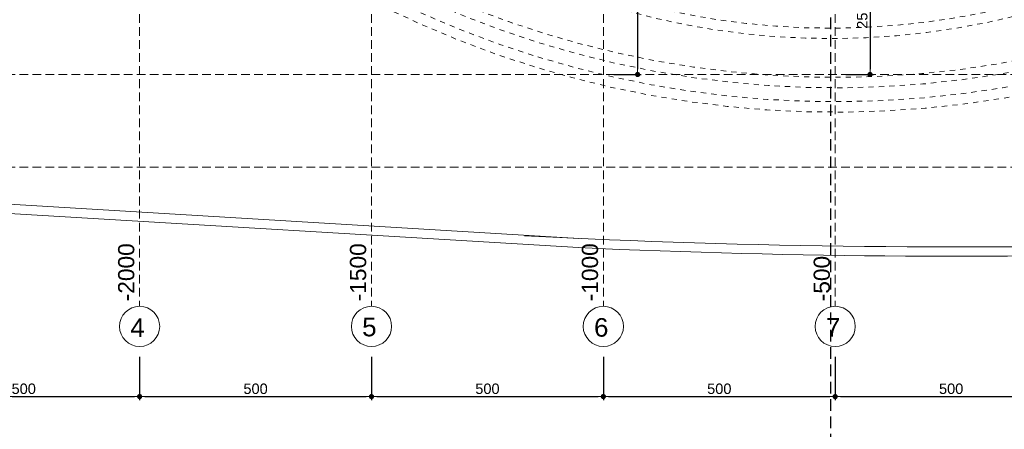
# Model space of a CAD drawing. Header units: millimetres. Extents: x 83 to 471, y -739 to 93.
# Tile 65 of 185: x 108 to 137, y -518 to -506. Entities that reach past the tile are written whole.
import ezdxf

# ---------------------------------------------------------------- set-up
doc = ezdxf.new("R2010")
doc.units = ezdxf.units.MM
for name, pattern in [('CYPE_RAYA', [0.225, 0.1125, -0.1125]), ('CYPE_RAYAPUNTOPUNTO', [0.45, 0.225, -0.075, 0, -0.075, 0, -0.075]), ('TRAZO_HUECO', [0.75, 0.5, -0.25]), ('TRAZO_INTERIOR_VIGA', [0.375, 0.25, -0.125])]:
    doc.linetypes.add(name, pattern=pattern)
for name, color, linetype, lineweight in [('__MAGNUS.Cota', 30, 'Continuous', 9), ('A-FLOR', 7, 'Continuous', 9), ('BL_CONTORNO', 7, 'Continuous', 30), ('COTA_FORMAS', 7, 'CYPE_RAYAPUNTOPUNTO', 0), ('COTAS', 250, 'Continuous', 5), ('COTAS_REF_LINHAS', 7, 'Continuous', 20)]:
    doc.layers.add(name, color=color, linetype=linetype, lineweight=lineweight)
doc.layers.add('RAMPA', color=253, linetype='Continuous')
doc.styles.add('Arial', font='arial.ttf')
doc.dimstyles.new('Copy of UM_75.000000', dxfattribs={"dimtxt": 0.3, "dimasz": 0.15, "dimexe": 0.1, "dimexo": 0.3, "dimgap": 0.07, "dimtad": 1, "dimdec": 0, "dimlfac": 75, "dimzin": 0, "dimdsep": 46, "dimtxsty": 'Arial', "dimblk": 'DOT', "dimcen": 0.09, "dimdle": 0.1, "dimclrd": 30, "dimclre": 30, "dimclrt": 7, "dimadec": 1, "dimazin": 2, "dimtfac": 1, "dimtdec": 0, "dimtofl": 0, "dimtmove": 0, "dimatfit": 3, "dimldrblk": 'DOT', "dimfxl": 1, "dimtolj": 1, "dimarcsym": 0})

# ---------------------------------------------------------------- blocks, each defined once
blk = doc.blocks.new('_DOT')
at = {"layer": '__MAGNUS.Cota', "linetype": 'ByBlock'}
blk.add_line((-0.5, 0), (-1, 0), dxfattribs=at)
at = {"layer": '__MAGNUS.Cota', "linetype": 'ByBlock', "const_width": 0.5}
blk.add_lwpolyline([(-0.25, 0, 1), (0.25, 0, 1)], format="xyb", close=True, dxfattribs=at)
blk = doc.blocks.new('*D797')
at = {"layer": 'COTAS', "color": 30, "lineweight": -2}
for p, q in [((105.038, -515.507), (105.038, -516.747)), ((111.705, -515.507), (111.705, -516.747)), ((105.188, -516.647), (111.555, -516.647))]:
    blk.add_line(p, q, dxfattribs=at)
at = {"layer": 'Defpoints', "color": 0}
for p in [(105.038, -515.207), (111.705, -515.207), (111.705, -516.647)]:
    blk.add_point(p, dxfattribs=at)
at = {"layer": 'COTAS', "color": 30, "linetype": 'ByBlock', "lineweight": -2, "xscale": 0.15, "yscale": 0.15, "zscale": 0.15, "rotation": 180}
blk.add_blockref('_DOT', (105.038, -516.647), dxfattribs=at)
at = {"layer": 'COTAS', "color": 30, "linetype": 'ByBlock', "lineweight": -2, "xscale": 0.15, "yscale": 0.15, "zscale": 0.15}
blk.add_blockref('_DOT', (111.705, -516.647), dxfattribs=at)
at = {"layer": 'COTAS', "color": 7, "insert": (108.372, -516.424), "char_height": 0.3, "attachment_point": 5, "style": 'Arial'}
blk.add_mtext('\\A1;500', dxfattribs=at)
blk = doc.blocks.new('*D798')
at = {"layer": 'COTAS', "color": 30, "lineweight": -2}
for p, q in [((111.705, -515.507), (111.705, -516.747)), ((118.372, -515.507), (118.372, -516.747)), ((111.855, -516.647), (118.222, -516.647))]:
    blk.add_line(p, q, dxfattribs=at)
at = {"layer": 'Defpoints', "color": 0}
for p in [(111.705, -515.207), (118.372, -515.207), (118.372, -516.647)]:
    blk.add_point(p, dxfattribs=at)
at = {"layer": 'COTAS', "color": 30, "linetype": 'ByBlock', "lineweight": -2, "xscale": 0.15, "yscale": 0.15, "zscale": 0.15, "rotation": 180}
blk.add_blockref('_DOT', (111.705, -516.647), dxfattribs=at)
at = {"layer": 'COTAS', "color": 30, "linetype": 'ByBlock', "lineweight": -2, "xscale": 0.15, "yscale": 0.15, "zscale": 0.15}
blk.add_blockref('_DOT', (118.372, -516.647), dxfattribs=at)
at = {"layer": 'COTAS', "color": 7, "insert": (115.039, -516.424), "char_height": 0.3, "attachment_point": 5, "style": 'Arial'}
blk.add_mtext('\\A1;500', dxfattribs=at)
blk = doc.blocks.new('*D799')
at = {"layer": 'COTAS', "color": 30, "lineweight": -2}
for p, q in [((118.372, -515.507), (118.372, -516.747)), ((125.039, -515.507), (125.039, -516.747)), ((118.522, -516.647), (124.889, -516.647))]:
    blk.add_line(p, q, dxfattribs=at)
at = {"layer": 'Defpoints', "color": 0}
for p in [(118.372, -515.207), (125.039, -515.207), (125.039, -516.647)]:
    blk.add_point(p, dxfattribs=at)
at = {"layer": 'COTAS', "color": 30, "linetype": 'ByBlock', "lineweight": -2, "xscale": 0.15, "yscale": 0.15, "zscale": 0.15, "rotation": 180}
blk.add_blockref('_DOT', (118.372, -516.647), dxfattribs=at)
at = {"layer": 'COTAS', "color": 30, "linetype": 'ByBlock', "lineweight": -2, "xscale": 0.15, "yscale": 0.15, "zscale": 0.15}
blk.add_blockref('_DOT', (125.039, -516.647), dxfattribs=at)
at = {"layer": 'COTAS', "color": 7, "insert": (121.706, -516.424), "char_height": 0.3, "attachment_point": 5, "style": 'Arial'}
blk.add_mtext('\\A1;500', dxfattribs=at)
blk = doc.blocks.new('*D800')
at = {"layer": 'COTAS', "color": 30, "lineweight": -2}
for p, q in [((125.039, -515.507), (125.039, -516.747)), ((131.706, -515.507), (131.706, -516.747)), ((125.189, -516.647), (131.556, -516.647))]:
    blk.add_line(p, q, dxfattribs=at)
at = {"layer": 'Defpoints', "color": 0}
for p in [(125.039, -515.207), (131.706, -515.207), (131.706, -516.647)]:
    blk.add_point(p, dxfattribs=at)
at = {"layer": 'COTAS', "color": 30, "linetype": 'ByBlock', "lineweight": -2, "xscale": 0.15, "yscale": 0.15, "zscale": 0.15, "rotation": 180}
blk.add_blockref('_DOT', (125.039, -516.647), dxfattribs=at)
at = {"layer": 'COTAS', "color": 30, "linetype": 'ByBlock', "lineweight": -2, "xscale": 0.15, "yscale": 0.15, "zscale": 0.15}
blk.add_blockref('_DOT', (131.706, -516.647), dxfattribs=at)
at = {"layer": 'COTAS', "color": 7, "insert": (128.373, -516.424), "char_height": 0.3, "attachment_point": 5, "style": 'Arial'}
blk.add_mtext('\\A1;500', dxfattribs=at)
blk = doc.blocks.new('*D801')
at = {"layer": 'COTAS', "color": 30, "lineweight": -2}
for p, q in [((131.706, -515.507), (131.706, -516.747)), ((138.373, -515.552), (138.373, -516.747)), ((131.856, -516.647), (138.223, -516.647))]:
    blk.add_line(p, q, dxfattribs=at)
at = {"layer": 'Defpoints', "color": 0}
for p in [(131.706, -515.207), (138.373, -515.252), (138.373, -516.647)]:
    blk.add_point(p, dxfattribs=at)
at = {"layer": 'COTAS', "color": 30, "linetype": 'ByBlock', "lineweight": -2, "xscale": 0.15, "yscale": 0.15, "zscale": 0.15, "rotation": 180}
blk.add_blockref('_DOT', (131.706, -516.647), dxfattribs=at)
at = {"layer": 'COTAS', "color": 30, "linetype": 'ByBlock', "lineweight": -2, "xscale": 0.15, "yscale": 0.15, "zscale": 0.15}
blk.add_blockref('_DOT', (138.373, -516.647), dxfattribs=at)
at = {"layer": 'COTAS', "color": 7, "insert": (135.04, -516.424), "char_height": 0.3, "attachment_point": 5, "style": 'Arial'}
blk.add_mtext('\\A1;500', dxfattribs=at)
blk = doc.blocks.new('*D993')
at = {"layer": 'COTAS', "color": 30, "lineweight": -2}
for p, q in [((132.006, -504.052), (132.808, -504.052)), ((132.708, -504.202), (132.708, -507.234)), ((132.013, -507.384), (132.808, -507.384))]:
    blk.add_line(p, q, dxfattribs=at)
at = {"layer": 'Defpoints', "color": 0}
for p in [(131.706, -504.052), (131.713, -507.384), (132.708, -507.384)]:
    blk.add_point(p, dxfattribs=at)
at = {"layer": 'COTAS', "color": 30, "linetype": 'ByBlock', "lineweight": -2, "xscale": 0.15, "yscale": 0.15, "zscale": 0.15}
for p, rotation in [((132.708, -504.052), 90), ((132.708, -507.384), 270)]:
    blk.add_blockref('_DOT', p, dxfattribs=dict(at, rotation=rotation))
at = {"layer": 'COTAS', "color": 7, "insert": (132.485, -505.718), "char_height": 0.3, "attachment_point": 5, "rotation": 90, "style": 'Arial'}
blk.add_mtext('\\A1;250', dxfattribs=at)
blk = doc.blocks.new('*D1026')
at = {"layer": 'COTAS', "color": 30, "lineweight": -2}
for p, q in [((125.339, -502.935), (126.124, -502.935)), ((126.024, -503.085), (126.024, -507.234)), ((125.339, -507.384), (126.124, -507.384))]:
    blk.add_line(p, q, dxfattribs=at)
at = {"layer": 'Defpoints', "color": 0}
for p in [(125.039, -502.935), (125.039, -507.384), (126.024, -507.384)]:
    blk.add_point(p, dxfattribs=at)
at = {"layer": 'COTAS', "color": 30, "linetype": 'ByBlock', "lineweight": -2, "xscale": 0.15, "yscale": 0.15, "zscale": 0.15}
for p, rotation in [((126.024, -502.935), 90), ((126.024, -507.384), 270)]:
    blk.add_blockref('_DOT', p, dxfattribs=dict(at, rotation=rotation))
at = {"layer": 'COTAS', "color": 7, "insert": (125.801, -505.16), "char_height": 0.3, "attachment_point": 5, "rotation": 90, "style": 'Arial'}
blk.add_mtext('\\A1;334', dxfattribs=at)
blk = doc.blocks.new('*D1166')
at = {"color": 30, "lineweight": -2}
blk.add_arc((138.373, -474.049), 1.406, 6.1142, 83.8858, dxfattribs=at)
at = {"layer": 'Defpoints', "color": 0}
for p in [(138.373, -465.147), (139.591, -473.346), (96.625, -474.049), (168.992, -474.049), (138.373, -514.051)]:
    blk.add_point(p, dxfattribs=at)
at = {"color": 30, "linetype": 'ByBlock', "lineweight": -2, "xscale": 0.15, "yscale": 0.15, "zscale": 0.15}
for p, rotation in [((138.373, -472.643), 176.9429052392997), ((139.779, -474.049), 273.0570947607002)]:
    blk.add_blockref('_DOT', p, dxfattribs=dict(at, rotation=rotation))
at = {"color": 7, "insert": (139.527, -472.895), "char_height": 0.3, "attachment_point": 5, "rotation": 315, "style": 'Arial'}
blk.add_mtext('\\A1;90%%d', dxfattribs=at)
blk = doc.blocks.new('G$C05BD9800')
at = {"layer": 'BL_CONTORNO', "linetype": 'CYPE_RAYA', "lineweight": 9}
for points in [[(-28.377, 3.088, -0.020951), (-23.131, -10.159, 0.251961), (-10.159, -23.431, 0.160503), (0.175, -23.362, 0.086924), (10.335, -17.445, -0.029864), (15.294, -13.874, -0.080642), (17.632, -12.714)], [(-28.172, 3.179, -0.02096), (-22.917, -10.091, 0.252059), (-10.091, -23.217, 0.160467), (0.1, -23.15, 0.086914), (10.192, -17.271, -0.029842), (15.168, -13.688, -0.080447), (17.566, -12.499)], [(16.807, -19.36, 0.13538), (5, -22.816, -0.325391), (-20.001, -19.176, -0.062951), (-26.554, -8.887, 0.062951)], [(16.803, -19.136, 0.135295), (4.888, -22.62, -0.325137), (-19.835, -19.024, -0.06289), (-26.351, -8.791)], [(16.815, -19.885, 0.135582), (5.26, -23.272, -0.325967), (-20.388, -19.533, -0.06309), (-27.029, -9.112)], [(16.811, -19.66, 0.135495), (5.149, -23.076, -0.325723), (-20.222, -19.38, -0.063031), (-26.826, -9.016)]]:
    blk.add_lwpolyline(points, format="xyb", dxfattribs=at)
blk = doc.blocks.new('G$C64FE85D2')
at = {"layer": 'RAMPA', "linetype": 'TRAZO_INTERIOR_VIGA'}
blk.add_lwpolyline([(-6.645, -37.949), (-5.106, -37.949), (-5.106, -17.767), (-1.619, -17.767), (-1.619, -3.88), (-5.106, -3.88), (-5.106, 3.866), (-6.356, 3.866)], dxfattribs=at)

msp = doc.modelspace()

# ---------------------------------------------------------------- linework, layer by layer
at = {"layer": 'A-FLOR'}
for p, q in [((124.3377, -512.09671), (96.62457, -510.42914)), ((96.62457, -510.69631), (124.32367, -512.36303)), ((124.32367, -512.36303), (124.32367, -512.36303))]:
    msp.add_line(p, q, dxfattribs=at)
for radius, start in [(243.21216, 267.0435949), (243.47884, 267.4126389)]:
    msp.add_arc((135.31495, -269.1324), radius, start, 276.2621653, dxfattribs=at)
at = {"layer": 'COTA_FORMAS', "linetype": 'TRAZO_HUECO', "ltscale": 0.5}
for p, q in [((111.70513, -465.1471), (111.70513, -514.05109)), ((118.37213, -465.1471), (118.37213, -514.05109)), ((125.03913, -465.1471), (125.03913, -514.05109)), ((131.70613, -465.1471), (131.70613, -514.05109)), ((96.62457, -507.38409), (168.9921, -507.38409)), ((96.62457, -510.05089), (168.9921, -510.05089))]:
    msp.add_line(p, q, dxfattribs=at)
at = {"layer": 'COTAS_REF_LINHAS', "color": 7}
for centre in [(111.70513, -514.6289), (118.37213, -514.6289), (125.03913, -514.6289), (131.70613, -514.6289)]:
    msp.add_circle(centre, 0.57781, dxfattribs=at)

# ---------------------------------------------------------------- block references
at = {"xscale": 1.33333333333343, "yscale": 1.33333333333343, "zscale": 1.33333333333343}
msp.add_blockref('G$C05BD9800', (138.37313, -474.04909), dxfattribs=at)
at = {"layer": 'COTAS', "xscale": 1.330508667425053, "yscale": 1.330508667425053, "zscale": 1.330508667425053}
msp.add_blockref('G$C64FE85D2', (138.37313, -474.04909), dxfattribs=at)

# ---------------------------------------------------------------- texts
at = {"layer": 'COTAS_REF_LINHAS', "color": 7, "style": 'Arial'}
for s, p in [('4', (111.43712, -514.93027)), ('5', (118.10412, -514.91389)), ('6', (124.77112, -514.92335)), ('7', (131.43812, -514.92335))]:
    msp.add_text(s, height=0.53336, dxfattribs=at).set_placement(p)
at = {"layer": 'COTAS_REF_LINHAS', "color": 7, "char_height": 0.46669, "width": 0.2489013, "attachment_point": 1, "rotation": 90, "style": 'Arial'}
for s, insert in [('-2000', (111.08505, -513.90507)), ('-1500', (117.75205, -513.90507)), ('-1000', (124.41905, -513.90507)), ('-500', (131.08605, -513.90507))]:
    msp.add_mtext(s, dxfattribs=dict(at, insert=insert))

# ---------------------------------------------------------------- dimensions: what is measured, and where the dimension line sits
dim = msp.add_angular_dim_2l(base=(139.59103, -473.34593), line1=((96.62457, -474.04909), (168.9921, -474.04909)), line2=((138.37313, -465.1471), (138.37313, -514.05109)), dimstyle='Copy of UM_75.000000')
dim.commit()
dim.dimension.update_dxf_attribs({"geometry": '*D1166', "text_midpoint": (139.52672, -472.8955)})
at = {"layer": 'COTAS'}
for base, p1, p2, picture, middle in [((126.02446, -507.38409), (125.03913, -502.9352), (125.03913, -507.38409), '*D1026', (125.80119, -505.15965)), ((132.70829, -507.38409), (131.70613, -504.05162), (131.71286, -507.38409), '*D993', (132.48512, -505.71786))]:
    dim = msp.add_linear_dim(base=base, p1=p1, p2=p2, angle=90, dimstyle='Copy of UM_75.000000', dxfattribs=at)
    dim.commit()
    dim.dimension.update_dxf_attribs({"geometry": picture, "text_midpoint": middle})
for base, p1, p2, picture, middle in [((111.70513, -516.64743), (105.03813, -515.2067), (111.70513, -515.2067), '*D797', (108.37163, -516.42425)), ((118.37213, -516.64743), (111.70513, -515.2067), (118.37213, -515.2067), '*D798', (115.03863, -516.42425)), ((125.03913, -516.64743), (118.37213, -515.2067), (125.03913, -515.2067), '*D799', (121.70563, -516.42425)), ((131.70613, -516.64743), (125.03913, -515.2067), (131.70613, -515.2067), '*D800', (128.37263, -516.42425)), ((138.37313, -516.64743), (131.70613, -515.2067), (138.37313, -515.25242), '*D801', (135.03963, -516.42425))]:
    dim = msp.add_linear_dim(base=base, p1=p1, p2=p2, dimstyle='Copy of UM_75.000000', dxfattribs=at)
    dim.commit()
    dim.dimension.update_dxf_attribs({"geometry": picture, "text_midpoint": middle})

doc.saveas('drawing.dxf')
